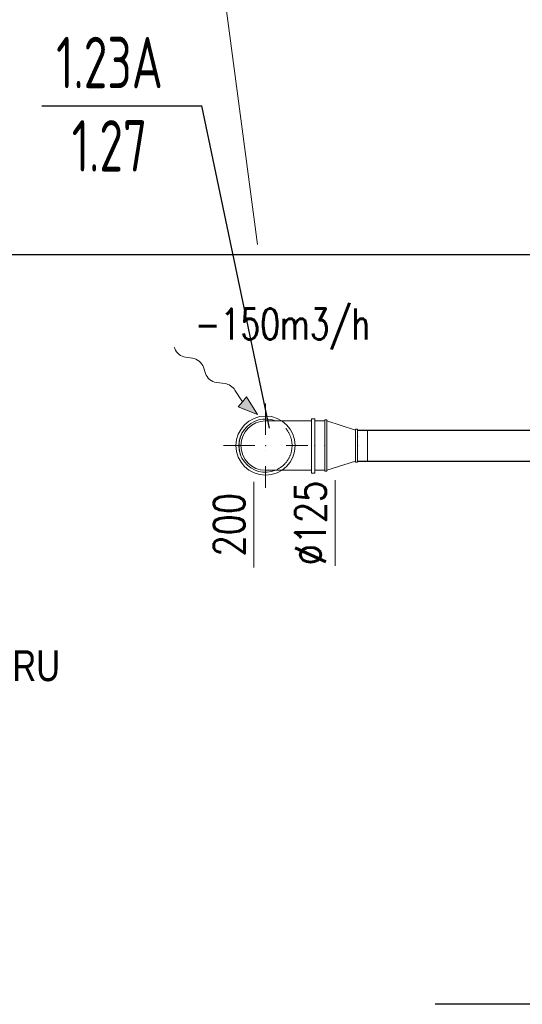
# Model space of a CAD drawing. Header units: millimetres. Extents: x -367720 to -162733, y 309172 to 337444.
# Tile 3 of 256: x -364589 to -362552, y 314303 to 318294. Entities that reach past the tile are written whole.
import ezdxf
from ezdxf.enums import TextEntityAlignment as Align

# ---------------------------------------------------------------- set-up
doc = ezdxf.new("R2010")
doc.units = ezdxf.units.MM
doc.header["$LTSCALE"] = 10
doc.header["$MEASUREMENT"] = 0
for name, pattern in [('ACAD_ISO03W100', [30, 12, -18]), ('DASHDOT', [25.4, 12.7, -6.35, 0, -6.35]), ('HIDDEN', [0.375, 0.25, -0.125])]:
    doc.linetypes.add(name, pattern=pattern)
doc.layers.get('0').update_dxf_attribs({"color": 255, "lineweight": 13})
for name, color, linetype in [('dveřní mřížky', 1, 'Continuous'), ('VZT_odvod', 6, 'Continuous'), ('VZT_pozice', 1, 'Continuous'), ('ÚT_CHL-ovladač', 4, 'Continuous')]:
    doc.layers.add(name, color=color, linetype=linetype)
for name, color, linetype, lineweight in [('VZ1', 6, 'Continuous', 18), ('vzt-množství vzduchu', 30, 'Continuous', 20), ('vzt-odvod', 6, 'Continuous', 40), ('vzt-osy', 50, 'DASHDOT', 9), ('vzt-popis', 81, 'Continuous', 20), ('vzt-přívod', 2, 'Continuous', 40), ('vzt-spiro', 50, 'Continuous', 5), ('vzt-tenká', 2, 'Continuous', 20), ('vzt-čárkkovaná', 50, 'ACAD_ISO03W100', 9)]:
    doc.layers.add(name, color=color, linetype=linetype, lineweight=lineweight)
doc.styles.add('ISO8', font='ISO8.shx')
doc.styles.add('PITSIMP8', font='pitsimp8')
doc.styles.add('ROMANS', font='ROMANS.shx', dxfattribs={"height": 80})
doc.styles.add('Romans c', font='romans.shx')

# ---------------------------------------------------------------- blocks, each defined once
blk = doc.blocks.new('A$C44164CF6')
at = {"layer": 'vzt-popis'}
blk.add_line((-9159.2, 839.7), (-8842.1, -1537.5), dxfattribs=at)
at = {"layer": 'VZT_pozice', "color": 2}
blk.add_line((-6470.2, -4617.2), (-8123, -4617.2), dxfattribs=at)
at = {"layer": 'ÚT_CHL-ovladač'}
blk.add_line((-10956.1, -1578.2), (-6183.3, -1578.2), dxfattribs=at)
at = {"layer": 'VZ1', "extrusion": (0, -1, -1.22461e-16), "style": 'ROMANS', "width": 0.8, "flags": 1}
for tag, p in [('MATERIAL', (-2269.1, 3112.5, -14812.2)), ('PRIRUBA', (-2269.1, 3112.5, -14812.2)), ('PRUTOK', (-2269.1, 3112.5, -14812.2)), ('PLOCHA', (-2269.1, 3112.5, -14812.2)), ('OBVOD', (-2269.1, 3112.5, -14812.2)), ('NAZEV', (-2269.1, 3112.5, -14812.2)), ('USEK', (-2269.1, 3112.5, -14812.2)), ('KOTA', (-2269.1, 3112.5, -14812.2)), ('TVAR', (-2269.1, 3112.5, -14812.2)), ('NB2', (-2269.1, 3112.5, -14812.2)), ('NB1', (-2269.1, 3112.5, -14812.2)), ('POS', (-2269.1, 3112.5, -14812.2)), ('DB', (-2269.1, 3112.5, -14812.2)), ('DA', (-2269.1, 3112.5, -14812.2)), ('B2', (-2269.1, 3112.5, -14812.2)), ('A2', (-2269.1, 3112.5, -14812.2)), ('B1', (-2269.1, 3112.5, -14812.2)), ('A1', (-2269.1, 3112.5, -14812.2)), ('LT', (-2269.1, 3112.5, -14812.2)), ('MATERIAL', (99885.3, 3112.5, -14812.2)), ('PRIRUBA', (99885.3, 3112.5, -14812.2)), ('PRUTOK', (99885.3, 3112.5, -14812.2)), ('PLOCHA', (99885.3, 3112.5, -14812.2)), ('OBVOD', (99885.3, 3112.5, -14812.2)), ('NAZEV', (99885.3, 3112.5, -14812.2)), ('USEK', (99885.3, 3112.5, -14812.2)), ('KOTA', (99885.3, 3112.5, -14812.2)), ('TVAR', (99885.3, 3112.5, -14812.2)), ('NB2', (99885.3, 3112.5, -14812.2)), ('NB1', (99885.3, 3112.5, -14812.2)), ('POS', (99885.3, 3112.5, -14812.2)), ('DB', (99885.3, 3112.5, -14812.2)), ('DA', (99885.3, 3112.5, -14812.2)), ('B2', (99885.3, 3112.5, -14812.2)), ('B1', (99885.3, 3112.5, -14812.2)), ('LT', (99885.3, 3112.5, -14812.2)), ('A2', (99885.3, 3112.5, -14812.2)), ('A1', (99885.3, 3112.5, -14812.2))]:
    blk.add_attdef(tag, p, '', height=1, rotation=180, dxfattribs=at)
at = {"layer": 'VZ1', "extrusion": (1.22461e-16, 1, 4.44089e-16), "style": 'ROMANS', "width": 0.8, "flags": 1}
for tag, p in [('MATERIAL', (2269.1, 2852.5, 14812.2)), ('PRIRUBA', (2269.1, 2852.5, 14812.2)), ('IZOLACE', (2269.1, 2852.5, 14812.2)), ('PRUTOK', (2269.1, 2852.5, 14812.2)), ('PLOCHA', (2269.1, 2852.5, 14812.2)), ('NASTCE', (2269.1, 2852.5, 14812.2)), ('OBVOD', (2269.1, 2852.5, 14812.2)), ('NAZEV', (2269.1, 2852.5, 14812.2)), ('USEK', (2269.1, 2852.5, 14812.2)), ('KOTA', (2269.1, 2852.5, 14812.2)), ('TVAR', (2269.1, 2852.5, 14812.2)), ('NB2', (2269.1, 2852.5, 14812.2)), ('NB1', (2269.1, 2852.5, 14812.2)), ('POS', (2269.1, 2852.5, 14812.2)), ('VS', (2269.1, 2852.5, 14812.2)), ('B1', (2269.1, 2852.5, 14812.2)), ('A1', (2269.1, 2852.5, 14812.2)), ('LT', (2269.1, 2852.5, 14812.2)), ('MATERIAL', (-99885.3, 2852.5, 14812.2)), ('PRIRUBA', (-99885.3, 2852.5, 14812.2)), ('IZOLACE', (-99885.3, 2852.5, 14812.2)), ('PRUTOK', (-99885.3, 2852.5, 14812.2)), ('PLOCHA', (-99885.3, 2852.5, 14812.2)), ('NASTCE', (-99885.3, 2852.5, 14812.2)), ('OBVOD', (-99885.3, 2852.5, 14812.2)), ('NAZEV', (-99885.3, 2852.5, 14812.2)), ('USEK', (-99885.3, 2852.5, 14812.2)), ('KOTA', (-99885.3, 2852.5, 14812.2)), ('TVAR', (-99885.3, 2852.5, 14812.2)), ('NB2', (-99885.3, 2852.5, 14812.2)), ('NB1', (-99885.3, 2852.5, 14812.2)), ('POS', (-99885.3, 2852.5, 14812.2)), ('B1', (-99885.3, 2852.5, 14812.2)), ('VS', (-99885.3, 2852.5, 14812.2)), ('LT', (-99885.3, 2852.5, 14812.2)), ('A1', (-99885.3, 2852.5, 14812.2))]:
    blk.add_attdef(tag, p, '', height=1, dxfattribs=at)
at = {"layer": 'vzt-množství vzduchu', "linetype": 'Continuous', "style": 'PITSIMP8', "width": 0.8}
blk.add_text('KONTAKTU SOUČ. VÝPLNĚ OTVORU', height=125, dxfattribs=at).set_placement((-10824.3, -3307.2), align=Align.CENTER)
blk = doc.blocks.new('2DLUK051')
at = {"color": 0, "linetype": 'ByBlock'}
for p, q in [((0.0368, 0.572), (0.0234, 0.5864)), ((-0.029, 0.372), (0.033, 0.4318)), ((0.029, 0.172), (-0.029, 0.228)), ((-0.05, -0.0482), (0.029, 0.028)), ((0, -0.3), (-0.0694, -0.1663)), ((-0.1038, -0.3), (0, -0.5)), ((-0.1038, -0.3), (0, -0.3)), ((0, -0.5), (0.1038, -0.3)), ((0.1038, -0.3), (0, -0.3))]:
    blk.add_line(p, q, dxfattribs=at)
for centre, start, end in [((-0.0364, 0.5038), 313.91931, 42.95909), ((0.0403, 0.3), 133.91931, 226.08069), ((-0.0403, 0.1), 313.91931, 46.08069), ((0.0193, -0.1202), 133.91931, 207.43954)]:
    blk.add_arc(centre, 0.1, start, end, dxfattribs=at)
blk.add_solid([(-0.1038, -0.3), (0.1038, -0.3), (0, -0.5)], dxfattribs=at)
at = {"linetype": 'ByBlock', "style": 'PITSIMP8', "flags": 9}
for tag, p in [('RAUM/GRUPPE', (-0.1081, 0.1556)), ('BEZEICHNUNG', (-0.1081, 0.1756)), ('POS.NR.G-LV', (-0.1081, 0.1356)), ('FABRIKAT', (-0.1081, 0.1156)), ('TYP', (-0.1081, 0.0956)), ('VOLUMENSTROM', (-0.1081, 0.0356)), ('DRUCK/-STUFE', (-0.1081, 0.0156)), ('ANSCHLUSS', (-0.1081, -0.0044)), ('KENNUNG', (-0.1081, 0.0756)), ('LEISTUNG', (-0.1081, 0.0556)), ('TEMPERATUR', (-0.1081, -0.0644)), ('SCHUTZART', (-0.1081, -0.1044)), ('DREHZAHL', (-0.1081, -0.0844)), ('GROESSE', (-0.1081, -0.0244)), ('DN', (-0.1081, -0.0444)), ('SPANNUNG/FREQUENZ', (-0.1081, -0.1244)), ('GEWICHT', (-0.1081, -0.1444)), ('FREI', (-0.1081, -0.1644)), ('FREI', (-0.1081, -0.1844)), ('FREI', (-0.1081, -0.2044))]:
    blk.add_attdef(tag, text='', height=0.01, dxfattribs=at).set_placement(p, align=Align.MIDDLE)
blk = doc.blocks.new('LU-H')
at = {"linetype": 'ByBlock', "style": 'ISO8'}
blk.add_attdef('LU-WERT', text='', height=1, dxfattribs=at).set_placement((0.006, -0.008), align=Align.CENTER)
blk = doc.blocks.new('A$C25DC0068')
at = {"layer": 'vzt-spiro'}
for p, q in [((0, 100), (185.6, 100)), ((185.8, 109.2), (185.8, -111.4)), ((185.8, 109.2), (199.7, 109.2)), ((199.7, 109.2), (199.7, -111.4)), ((0, -100), (185.8, -100)), ((185.8, -111.4), (199.7, -111.4))]:
    blk.add_line(p, q, dxfattribs=at)
for radius, start, end in [(108, 67.8084, 292.1916), (100, 90, 270)]:
    blk.add_arc((0, 0), radius, start, end, dxfattribs=at)
blk.add_point((199.7, 0), dxfattribs=at)
at = {"layer": 'vzt-čárkkovaná'}
for p, q in [((240, 100), (199.7, 100)), ((240, 100), (240, -100)), ((240, -100), (199.7, -100))]:
    blk.add_line(p, q, dxfattribs=at)
blk = doc.blocks.new('A$C05E320C1')
at = {"layer": 'vzt-spiro'}
for p, q in [((0, 104), (0, -104)), ((0, 104), (8, 104)), ((8, 104), (8, -104)), ((8, 100), (125, 62.5)), ((125, 66.5), (125, -66.5)), ((133, 66.5), (125, 66.5)), ((133, 66.5), (133, -66.5)), ((8, -100), (125, -62.5)), ((133, -66.5), (125, -66.5)), ((0, -104), (8, -104))]:
    blk.add_line(p, q, dxfattribs=at)
for p in [(0, 0), (133, 37.5), (133, 0)]:
    blk.add_point(p, dxfattribs=at)
at = {"layer": 'vzt-čárkkovaná'}
for p, q in [((-40, -100), (-40, 100)), ((-40, 100), (0, 100)), ((173, 62.5), (133, 62.5)), ((173, 0), (173, 62.5)), ((173, 37.5), (173, -62.5)), ((173, -62.5), (133, -62.5)), ((-40, -100), (0, -100))]:
    blk.add_line(p, q, dxfattribs=at)
blk = doc.blocks.new('A$C09E26E3F')
at = {"layer": 'vzt-osy'}
for p, q in [((0, 171), (0, -171)), ((-171, 0), (171, 0))]:
    blk.add_line(p, q, dxfattribs=at)
blk.add_point((0, 0), dxfattribs=at)
blk.add_point((0, 0), dxfattribs=at)
at = {"layer": 'vzt-tenká', "ltscale": 100}
blk.add_circle((0, 0), 120, dxfattribs=at)
at = {"layer": 'vzt-čárkkovaná'}
blk.add_circle((0, 0), 107.5, dxfattribs=at)
blk = doc.blocks.new('A$C44067DDB')
at = {"layer": 'vzt-odvod', "lineweight": 30}
for p, q in [((2063.1013, 4009.7228, 3000), (4494.6938, 4009.7228, 3000)), ((2063.1013, 3884.7296, 2999.1009), (4494.6938, 3884.7256, 2999.6324))]:
    blk.add_line(p, q, dxfattribs=at)
at = {"layer": 'vzt-popis'}
for p, q in [((1642.5115, 3800.3859, 50000), (1642.5115, 3452.7668, 50000)), ((1972.5115, 3459.4403, 50000), (1972.5115, 3807.0593, 50000))]:
    blk.add_line(p, q, dxfattribs=at)
at = {"layer": 'VZT_pozice', "color": 2}
blk.add_line((782.7675, 5324.2298), (1431.622, 5324.2298), dxfattribs=at)
at = {"layer": 'VZT_pozice', "color": 7}
blk.add_line((1706.0583, 4018.1733), (1431.622, 5324.2298), dxfattribs=at)
at = {"layer": 'vzt-přívod', "lineweight": 30}
for name, p in [('A$C09E26E3F', (1690.1013, 3947.2228, 3000)), ('A$C25DC0068', (1690.1013, 3947.2228, 3000)), ('A$C05E320C1', (1930.1013, 3947.2228, 3000))]:
    blk.add_blockref(name, p, dxfattribs=at)
at = {"layer": 'vzt-tenká', "xscale": -250.0000000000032, "yscale": 399.9999999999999, "zscale": 250.0000000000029, "rotation": 50.2636348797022}
blk.add_blockref('2DLUK051', (1503.8743, 4201.2216), dxfattribs=at)
at = {"layer": 'VZT_odvod', "linetype": 'HIDDEN', "ltscale": 200}
ref = blk.add_blockref('LU-H', (1196.392, 5398.0269, 0), dxfattribs=dict(at, xscale=-250, yscale=250, zscale=250))
ref.add_attrib('LU-WERT', '1.23A', dxfattribs={"layer": '0', "linetype": 'ByBlock', "height": 208.33333, "style": 'ISO8', "width": 0.75}).set_placement((1057.5848, 5395.9753, 0), align=Align.CENTER)
ref = blk.add_blockref('LU-H', (1196.392, 5060.2338, 0), dxfattribs=dict(at, xscale=-250, yscale=250, zscale=250))
ref.add_attrib('LU-WERT', '1.27', dxfattribs={"layer": '0', "linetype": 'ByBlock', "height": 208.33333, "style": 'ISO8', "width": 0.75}).set_placement((1057.5848, 5058.1822, 0), align=Align.CENTER)
at = {"layer": 'dveřní mřížky', "color": 4, "style": 'Romans c', "width": 0.75}
blk.add_text('-150m3/h', height=125, dxfattribs=at).set_placement((1758.8709, 4377.8493), align=Align.CENTER)
at = {"layer": 'VZ1', "extrusion": (1.04009e-13, 1, -4.87544e-15), "style": 'ROMANS', "width": 0.8, "flags": 1}
for tag in ['KOTA', 'USEK', 'TVAR', 'POS', 'NB2', 'NB1', 'VS', 'LT', 'D']:
    blk.add_attdef(tag, (-111318.983, 5039.0799, 11669.1415), '', height=1, dxfattribs=at)
at = {"layer": 'VZ1', "extrusion": (1, -3.06152e-16, 0), "style": 'ROMANS', "width": 0.8, "flags": 1}
for tag in ['NB2', 'NB1', 'PRUTOK', 'USEK', 'KOTA', 'NAZEV', 'PRIRUBA2', 'POS', 'MATERIAL', 'PRUMER', 'PLOCHA', 'LT', 'UHEL', 'R', 'D', 'TVAR']:
    blk.add_attdef(tag, (11669.1415, 5039.0799, 111318.983), '', height=1, rotation=90, dxfattribs=at)
at = {"layer": 'VZ1', "extrusion": (-2.71917e-32, 1, -4.44089e-16), "style": 'ROMANS', "width": 0.8, "flags": 1}
for tag, p in [('MATERIAL', (-177204.9859, 2943.2966, 11491.6104)), ('PRIRUBA', (-177204.9859, 2943.2966, 11491.6104)), ('PRUTOK', (-177204.9859, 2943.2966, 11491.6104)), ('PLOCHA', (-177204.9859, 2943.2966, 11491.6104)), ('OBVOD', (-177204.9859, 2943.2966, 11491.6104)), ('NAZEV', (-177204.9859, 2943.2966, 11491.6104)), ('KOTA', (-177204.9859, 2943.2966, 11491.6104)), ('USEK', (-177204.9859, 2943.2966, 11491.6104)), ('TVAR', (-177204.9859, 2943.2966, 11491.6104)), ('NBN', (-177204.9859, 2943.2966, 11491.6104)), ('POS', (-177204.9859, 2943.2966, 11491.6104)), ('NB3', (-177204.9859, 2943.2966, 11491.6104)), ('VS', (-177204.9859, 2943.2966, 11491.6104)), ('LT', (-177204.9859, 2943.2966, 11491.6104)), ('B', (-177204.9859, 2943.2966, 11491.6104)), ('R', (-177204.9859, 2943.2966, 11491.6104)), ('A', (-177204.9859, 2943.2966, 11491.6104)), ('MATERIAL', (-11332.888, 6131.7212, 9501.275)), ('MATERIAL', (-11332.9671, 2943.2966, 9501.275)), ('PRIRUBA', (-11332.888, 6131.7212, 9501.275)), ('PRIRUBA', (-11332.9671, 2943.2966, 9501.275)), ('PRUTOK', (-11332.888, 6131.7212, 9501.275)), ('PRUTOK', (-11332.9671, 2943.2966, 9501.275)), ('PLOCHA', (-11332.888, 6131.7212, 9501.275)), ('PLOCHA', (-11332.9671, 2943.2966, 9501.275)), ('OBVOD', (-11332.888, 6131.7212, 9501.275)), ('OBVOD', (-11332.9671, 2943.2966, 9501.275)), ('NAZEV', (-11332.888, 6131.7212, 9501.275)), ('NAZEV', (-11332.9671, 2943.2966, 9501.275)), ('KOTA', (-11332.888, 6131.7212, 9501.275)), ('USEK', (-11332.888, 6131.7212, 9501.275)), ('KOTA', (-11332.9671, 2943.2966, 9501.275)), ('USEK', (-11332.9671, 2943.2966, 9501.275)), ('TVAR', (-11332.888, 6131.7212, 9501.275)), ('TVAR', (-11332.9671, 2943.2966, 9501.275)), ('NBN', (-11332.888, 6131.7212, 9501.275)), ('NBN', (-11332.9671, 2943.2966, 9501.275)), ('POS', (-11332.888, 6131.7212, 9501.275)), ('NB3', (-11332.888, 6131.7212, 9501.275)), ('POS', (-11332.9671, 2943.2966, 9501.275)), ('NB3', (-11332.9671, 2943.2966, 9501.275)), ('VS', (-11332.888, 6131.7212, 9501.275)), ('LT', (-11332.888, 6131.7212, 9501.275)), ('VS', (-11332.9671, 2943.2966, 9501.275)), ('LT', (-11332.9671, 2943.2966, 9501.275)), ('B', (-11332.888, 6131.7212, 9501.275)), ('R', (-11332.888, 6131.7212, 9501.275)), ('A', (-11332.888, 6131.7212, 9501.275)), ('B', (-11332.9671, 2943.2966, 9501.275)), ('R', (-11332.9671, 2943.2966, 9501.275)), ('A', (-11332.9671, 2943.2966, 9501.275)), ('MATERIAL', (-109446.9123, 2943.2966, 9501.275)), ('PRIRUBA', (-109446.9123, 2943.2966, 9501.275)), ('PRUTOK', (-109446.9123, 2943.2966, 9501.275)), ('PLOCHA', (-109446.9123, 2943.2966, 9501.275)), ('OBVOD', (-109446.9123, 2943.2966, 9501.275)), ('NAZEV', (-109446.9123, 2943.2966, 9501.275)), ('KOTA', (-109446.9123, 2943.2966, 9501.275)), ('USEK', (-109446.9123, 2943.2966, 9501.275)), ('TVAR', (-109446.9123, 2943.2966, 9501.275)), ('NBN', (-109446.9123, 2943.2966, 9501.275)), ('POS', (-109446.9123, 2943.2966, 9501.275)), ('NB3', (-109446.9123, 2943.2966, 9501.275)), ('VS', (-109446.9123, 2943.2966, 9501.275)), ('LT', (-109446.9123, 2943.2966, 9501.275)), ('B', (-109446.9123, 2943.2966, 9501.275)), ('R', (-109446.9123, 2943.2966, 9501.275)), ('A', (-109446.9123, 2943.2966, 9501.275))]:
    blk.add_attdef(tag, p, '', height=1, dxfattribs=at)
at = {"layer": 'VZ1', "extrusion": (-1, 0, 0), "style": 'ROMANS', "width": 0.8, "flags": 1}
for tag, p in [('NB3', (-11312.8354, 2943.2966, -178642.0188)), ('PRUTOK', (-11312.8354, 2943.2966, -178642.0188)), ('USEK', (-11312.8354, 2943.2966, -178642.0188)), ('VS', (-11312.8354, 2943.2966, -178642.0188)), ('NAZEV', (-11312.8354, 2943.2966, -178642.0188)), ('KOTA', (-11312.8354, 2943.2966, -178642.0188)), ('POS', (-11312.8354, 2943.2966, -178642.0188)), ('MATERIAL', (-11312.8354, 2943.2966, -178642.0188)), ('PRIRUBA', (-11312.8354, 2943.2966, -178642.0188)), ('PLOCHA', (-11312.8354, 2943.2966, -178642.0188)), ('OBVOD', (-11312.8354, 2943.2966, -178642.0188)), ('R', (-11312.8354, 2943.2966, -178642.0188)), ('LT', (-11312.8354, 2943.2966, -178642.0188)), ('B', (-11312.8354, 2943.2966, -178642.0188)), ('A', (-11312.8354, 2943.2966, -178642.0188)), ('TVAR', (-11312.8354, 2943.2966, -178642.0188)), ('NB3', (-9322.5, 6131.7212, -12769.9209)), ('PRUTOK', (-9322.5, 6131.7212, -12769.9209)), ('USEK', (-9322.5, 6131.7212, -12769.9209)), ('VS', (-9322.5, 6131.7212, -12769.9209)), ('NAZEV', (-9322.5, 6131.7212, -12769.9209)), ('KOTA', (-9322.5, 6131.7212, -12769.9209)), ('POS', (-9322.5, 6131.7212, -12769.9209)), ('MATERIAL', (-9322.5, 6131.7212, -12769.9209)), ('PRIRUBA', (-9322.5, 6131.7212, -12769.9209)), ('PLOCHA', (-9322.5, 6131.7212, -12769.9209)), ('OBVOD', (-9322.5, 6131.7212, -12769.9209)), ('R', (-9322.5, 6131.7212, -12769.9209)), ('LT', (-9322.5, 6131.7212, -12769.9209)), ('B', (-9322.5, 6131.7212, -12769.9209)), ('A', (-9322.5, 6131.7212, -12769.9209)), ('TVAR', (-9322.5, 6131.7212, -12769.9209)), ('NB3', (-9322.5, 2943.2966, -12770)), ('PRUTOK', (-9322.5, 2943.2966, -12770)), ('USEK', (-9322.5, 2943.2966, -12770)), ('VS', (-9322.5, 2943.2966, -12770)), ('NAZEV', (-9322.5, 2943.2966, -12770)), ('KOTA', (-9322.5, 2943.2966, -12770)), ('POS', (-9322.5, 2943.2966, -12770)), ('MATERIAL', (-9322.5, 2943.2966, -12770)), ('PRIRUBA', (-9322.5, 2943.2966, -12770)), ('PLOCHA', (-9322.5, 2943.2966, -12770)), ('OBVOD', (-9322.5, 2943.2966, -12770)), ('R', (-9322.5, 2943.2966, -12770)), ('LT', (-9322.5, 2943.2966, -12770)), ('B', (-9322.5, 2943.2966, -12770)), ('A', (-9322.5, 2943.2966, -12770)), ('TVAR', (-9322.5, 2943.2966, -12770)), ('NB3', (-9322.5, 2943.2966, -110883.9452)), ('PRUTOK', (-9322.5, 2943.2966, -110883.9452)), ('USEK', (-9322.5, 2943.2966, -110883.9452)), ('VS', (-9322.5, 2943.2966, -110883.9452)), ('NAZEV', (-9322.5, 2943.2966, -110883.9452)), ('KOTA', (-9322.5, 2943.2966, -110883.9452)), ('POS', (-9322.5, 2943.2966, -110883.9452)), ('MATERIAL', (-9322.5, 2943.2966, -110883.9452)), ('PRIRUBA', (-9322.5, 2943.2966, -110883.9452)), ('PLOCHA', (-9322.5, 2943.2966, -110883.9452)), ('OBVOD', (-9322.5, 2943.2966, -110883.9452)), ('R', (-9322.5, 2943.2966, -110883.9452)), ('LT', (-9322.5, 2943.2966, -110883.9452)), ('B', (-9322.5, 2943.2966, -110883.9452)), ('A', (-9322.5, 2943.2966, -110883.9452)), ('TVAR', (-9322.5, 2943.2966, -110883.9452))]:
    blk.add_attdef(tag, p, '', height=1, rotation=270, dxfattribs=at)
at = {"layer": 'VZ1', "extrusion": (1, -2.32324e-14, 0), "style": 'ROMANS', "width": 0.8, "flags": 1}
for tag in ['NB2', 'NB1', 'PRUTOK', 'USEK', 'KOTA', 'NAZEV', 'PRIRUBA2', 'POS', 'MATERIAL', 'PRUMER', 'PLOCHA', 'LT', 'UHEL', 'R', 'D', 'TVAR']:
    blk.add_attdef(tag, (11224.1742, 2147.9426, 13745.0379), '', height=1, rotation=270, dxfattribs=at)
at = {"layer": 'VZ1', "extrusion": (-1.83691e-16, -1, 0), "style": 'ROMANS', "width": 0.8, "flags": 1}
for tag in ['POZNAMKA', 'NB2', 'NB1', 'DATA-HODNOTA', 'DATA-KLIC', 'PRUTOK', 'USEK', 'DRUHTLUM', 'ZETA', 'PR', 'TYP', 'NAZEV', 'POS', 'VETA']:
    blk.add_attdef(tag, (111863.9472, 3000, -10940.785), '', height=1, dxfattribs=at)
at = {"layer": 'VZ1', "extrusion": (0, 1, -1.26974e-15), "style": 'ROMANS', "width": 0.8, "flags": 1}
for tag in ['PRIRUBA2', 'MATERIAL', 'PRUMER', 'IZOLACE', 'PRUTOK', 'PLOCHA', 'NASTCE', 'NAZEV', 'KOTA', 'USEK', 'TVAR', 'POS', 'NB2', 'NB1', 'VS', 'LT', 'D']:
    blk.add_attdef(tag, (-111858.983, 2389.3275, 10075), '', height=1, dxfattribs=at)
at = {"layer": 'VZ1', "style": 'ROMANS', "width": 0.8, "flags": 1}
for tag in ['VS', 'OBVOD', 'USEK', 'IZOLACE', 'NASTCE', 'PRUTOK', 'KOTA', 'POS', 'PRIRUBA', 'PLOCHA', 'A1', 'TVAR', 'NB2', 'NB1', 'NAZEV', 'MATERIAL', 'LT', 'B1']:
    blk.add_attdef(tag, (12740, 9530), '', height=1, rotation=270, dxfattribs=at)
at = {"layer": 'VZ1', "extrusion": (0, -1, 0), "style": 'ROMANS', "width": 0.8, "flags": 1}
for tag, p in [('NBN', (179201.405, 2639.0523, -9490.3354)), ('NB3', (179201.405, 2639.0523, -9490.3354)), ('PRUTOK', (179201.405, 2639.0523, -9490.3354)), ('USEK', (179201.405, 2639.0523, -9490.3354)), ('VS', (179201.405, 2639.0523, -9490.3354)), ('NAZEV', (179201.405, 2639.0523, -9490.3354)), ('KOTA', (179201.405, 2639.0523, -9490.3354)), ('POS', (179201.405, 2639.0523, -9490.3354)), ('MATERIAL', (179201.405, 2639.0523, -9490.3354)), ('PRIRUBA', (179201.405, 2639.0523, -9490.3354)), ('PLOCHA', (179201.405, 2639.0523, -9490.3354)), ('OBVOD', (179201.405, 2639.0523, -9490.3354)), ('R', (179201.405, 2639.0523, -9490.3354)), ('LT', (179201.405, 2639.0523, -9490.3354)), ('B', (179201.405, 2639.0523, -9490.3354)), ('A', (179201.405, 2639.0523, -9490.3354)), ('TVAR', (179201.405, 2639.0523, -9490.3354)), ('NBN', (13329.3863, 2639.0523, -7500)), ('NB3', (13329.3863, 2639.0523, -7500)), ('PRUTOK', (13329.3863, 2639.0523, -7500)), ('USEK', (13329.3863, 2639.0523, -7500)), ('VS', (13329.3863, 2639.0523, -7500)), ('NAZEV', (13329.3863, 2639.0523, -7500)), ('KOTA', (13329.3863, 2639.0523, -7500)), ('POS', (13329.3863, 2639.0523, -7500)), ('MATERIAL', (13329.3863, 2639.0523, -7500)), ('PRIRUBA', (13329.3863, 2639.0523, -7500)), ('PLOCHA', (13329.3863, 2639.0523, -7500)), ('OBVOD', (13329.3863, 2639.0523, -7500)), ('R', (13329.3863, 2639.0523, -7500)), ('LT', (13329.3863, 2639.0523, -7500)), ('B', (13329.3863, 2639.0523, -7500)), ('A', (13329.3863, 2639.0523, -7500)), ('TVAR', (13329.3863, 2639.0523, -7500)), ('TVAR', (111443.3315, 2639.0523, -7500)), ('A', (111443.3315, 2639.0523, -7500)), ('B', (111443.3315, 2639.0523, -7500)), ('LT', (111443.3315, 2639.0523, -7500)), ('R', (111443.3315, 2639.0523, -7500)), ('OBVOD', (111443.3315, 2639.0523, -7500)), ('PLOCHA', (111443.3315, 2639.0523, -7500)), ('PRIRUBA', (111443.3315, 2639.0523, -7500)), ('MATERIAL', (111443.3315, 2639.0523, -7500)), ('POS', (111443.3315, 2639.0523, -7500)), ('KOTA', (111443.3315, 2639.0523, -7500)), ('NAZEV', (111443.3315, 2639.0523, -7500)), ('VS', (111443.3315, 2639.0523, -7500)), ('USEK', (111443.3315, 2639.0523, -7500)), ('PRUTOK', (111443.3315, 2639.0523, -7500)), ('NB3', (111443.3315, 2639.0523, -7500)), ('NBN', (111443.3315, 2639.0523, -7500)), ('NBN', (111443.3315, 2639.0523, -7500)), ('NB3', (111443.3315, 2639.0523, -7500)), ('PRUTOK', (111443.3315, 2639.0523, -7500)), ('USEK', (111443.3315, 2639.0523, -7500)), ('VS', (111443.3315, 2639.0523, -7500)), ('NAZEV', (111443.3315, 2639.0523, -7500)), ('KOTA', (111443.3315, 2639.0523, -7500)), ('POS', (111443.3315, 2639.0523, -7500)), ('MATERIAL', (111443.3315, 2639.0523, -7500)), ('PRIRUBA', (111443.3315, 2639.0523, -7500)), ('PLOCHA', (111443.3315, 2639.0523, -7500)), ('OBVOD', (111443.3315, 2639.0523, -7500)), ('R', (111443.3315, 2639.0523, -7500)), ('LT', (111443.3315, 2639.0523, -7500)), ('B', (111443.3315, 2639.0523, -7500)), ('A', (111443.3315, 2639.0523, -7500)), ('TVAR', (111443.3315, 2639.0523, -7500))]:
    blk.add_attdef(tag, p, '', height=1, rotation=90, dxfattribs=at)
at = {"layer": 'VZ1', "extrusion": (2.83287e-14, -1, 0), "style": 'ROMANS', "width": 0.8, "flags": 1}
for tag, p in [('IZOLACE', (4619.6938, 3000, -5099.5832)), ('NASTCE', (4619.6938, 3000, -5099.5832)), ('NB2', (4619.6938, 3000, -5099.5832)), ('NB1', (4619.6938, 3000, -5099.5832)), ('VS', (4619.6938, 3000, -5099.5832)), ('PRUTOK', (4619.6938, 3000, -5099.5832)), ('USEK', (4619.6938, 3000, -5099.5832)), ('KOTA', (4619.6938, 3000, -5099.5832)), ('NAZEV', (4619.6938, 3000, -5099.5832)), ('PRIRUBA2', (4619.6938, 3000, -5099.5832)), ('POS', (4619.6938, 3000, -5099.5832)), ('MATERIAL', (4619.6938, 3000, -5099.5832)), ('PRUMER', (4619.6938, 3000, -5099.5832)), ('PLOCHA', (4619.6938, 3000, -5099.5832)), ('LT', (4619.6938, 3000, -5099.5832)), ('D', (4619.6938, 3000, -5099.5832)), ('TVAR', (4619.6938, 3000, -5099.5832)), ('IZOLACE', (102733.639, 3000, -4512.6709)), ('NASTCE', (102733.639, 3000, -4512.6709)), ('NB2', (102733.639, 3000, -4512.6709)), ('NB1', (102733.639, 3000, -4512.6709)), ('VS', (102733.639, 3000, -4512.6709)), ('PRUTOK', (102733.639, 3000, -4512.6709)), ('USEK', (102733.639, 3000, -4512.6709)), ('KOTA', (102733.639, 3000, -4512.6709)), ('NAZEV', (102733.639, 3000, -4512.6709)), ('PRIRUBA2', (102733.639, 3000, -4512.6709)), ('POS', (102733.639, 3000, -4512.6709)), ('MATERIAL', (102733.639, 3000, -4512.6709)), ('PRUMER', (102733.639, 3000, -4512.6709)), ('PLOCHA', (102733.639, 3000, -4512.6709)), ('LT', (102733.639, 3000, -4512.6709)), ('D', (102733.639, 3000, -4512.6709)), ('TVAR', (102733.639, 3000, -4512.6709))]:
    blk.add_attdef(tag, p, '', height=1, dxfattribs=at)
at = {"layer": 'vzt-popis', "style": 'ROMANS', "width": 0.8}
for s, p in [('%%c125', (1872.5115, 3633.2498, 50000)), ('200', (1542.5115, 3626.5764, 50000))]:
    blk.add_text(s, height=125, rotation=90, dxfattribs=at).set_placement(p, align=Align.MIDDLE_CENTER)
at = {"layer": 'vzt-přívod', "lineweight": 30, "extrusion": (-1, 0, 0), "style": 'ROMANS', "width": 0.8, "flags": 1}
for p in [(-11312.8354, 2943.2966, -178642.0188), (-9322.5, 6131.7212, -12769.9209), (-9322.5, 2943.2966, -12770), (-9322.5, 2943.2966, -110883.9452)]:
    blk.add_attdef('NBN', p, '', height=1, rotation=270, dxfattribs=at)
at = {"layer": 'vzt-přívod', "lineweight": 30, "extrusion": (0.707107, 0.707107, 0), "style": 'ROMANS', "width": 0.8, "flags": 1}
for tag, p in [('PRIRUBA2', (-1079.1254, 2936.5022, 15975.6328)), ('MATERIAL', (-1079.1254, 2936.5022, 15975.6328)), ('PRUMER', (-1079.1254, 2936.5022, 15975.6328)), ('IZOLACE', (-1079.1254, 2936.5022, 15975.6328)), ('PRUTOK', (-1079.1254, 2936.5022, 15975.6328)), ('PLOCHA', (-1079.1254, 2936.5022, 15975.6328)), ('NASTCE', (-1079.1254, 2936.5022, 15975.6328)), ('PRIRUBA2', (-70456.1614, 2936.5022, 85352.6688)), ('MATERIAL', (-70456.1614, 2936.5022, 85352.6688)), ('PRUMER', (-70456.1614, 2936.5022, 85352.6688)), ('IZOLACE', (-70456.1614, 2936.5022, 85352.6688)), ('PRUTOK', (-70456.1614, 2936.5022, 85352.6688)), ('PLOCHA', (-70456.1614, 2936.5022, 85352.6688)), ('NASTCE', (-70456.1614, 2936.5022, 85352.6688)), ('NAZEV', (-1079.1254, 2936.5022, 15975.6328)), ('KOTA', (-1079.1254, 2936.5022, 15975.6328)), ('USEK', (-1079.1254, 2936.5022, 15975.6328)), ('TVAR', (-1079.1254, 2936.5022, 15975.6328)), ('POS', (-1079.1254, 2936.5022, 15975.6328)), ('NB2', (-1079.1254, 2936.5022, 15975.6328)), ('NB1', (-1079.1254, 2936.5022, 15975.6328)), ('VS', (-1079.1254, 2936.5022, 15975.6328)), ('LT', (-1079.1254, 2936.5022, 15975.6328)), ('D', (-1079.1254, 2936.5022, 15975.6328)), ('NAZEV', (-70456.1614, 2936.5022, 85352.6688)), ('KOTA', (-70456.1614, 2936.5022, 85352.6688)), ('USEK', (-70456.1614, 2936.5022, 85352.6688)), ('TVAR', (-70456.1614, 2936.5022, 85352.6688)), ('POS', (-70456.1614, 2936.5022, 85352.6688)), ('NB2', (-70456.1614, 2936.5022, 85352.6688)), ('NB1', (-70456.1614, 2936.5022, 85352.6688)), ('VS', (-70456.1614, 2936.5022, 85352.6688)), ('LT', (-70456.1614, 2936.5022, 85352.6688)), ('D', (-70456.1614, 2936.5022, 85352.6688))]:
    blk.add_attdef(tag, p, '', height=1, dxfattribs=at)
at = {"layer": 'vzt-přívod', "lineweight": 30, "style": 'ROMANS', "width": 0.8, "flags": 1}
for tag, p in [('USEK', (11882.7585, 10460.1981, 2936.5022)), ('UHEL', (11882.7585, 10460.1981, 2936.5022)), ('PRUTOK', (11882.7585, 10460.1981, 2936.5022)), ('KOTA', (11882.7585, 10460.1981, 2936.5022)), ('PRIRUBA2', (11882.7585, 10460.1981, 2936.5022)), ('POS', (11882.7585, 10460.1981, 2936.5022)), ('PRUMER', (11882.7585, 10460.1981, 2936.5022)), ('PLOCHA', (11882.7585, 10460.1981, 2936.5022)), ('TVAR', (11882.7585, 10460.1981, 2936.5022)), ('NB2', (11882.7585, 10460.1981, 2936.5022)), ('NB1', (11882.7585, 10460.1981, 2936.5022)), ('NAZEV', (11882.7585, 10460.1981, 2936.5022)), ('MATERIAL', (11882.7585, 10460.1981, 2936.5022)), ('LT', (11882.7585, 10460.1981, 2936.5022)), ('R', (11882.7585, 10460.1981, 2936.5022)), ('D', (11882.7585, 10460.1981, 2936.5022)), ('USEK', (109996.7036, 10460.1981, 2936.5022)), ('UHEL', (109996.7036, 10460.1981, 2936.5022)), ('PRUTOK', (109996.7036, 10460.1981, 2936.5022)), ('KOTA', (109996.7036, 10460.1981, 2936.5022)), ('PRIRUBA2', (109996.7036, 10460.1981, 2936.5022)), ('POS', (109996.7036, 10460.1981, 2936.5022)), ('PRUMER', (109996.7036, 10460.1981, 2936.5022)), ('PLOCHA', (109996.7036, 10460.1981, 2936.5022)), ('TVAR', (109996.7036, 10460.1981, 2936.5022)), ('NB2', (109996.7036, 10460.1981, 2936.5022)), ('NB1', (109996.7036, 10460.1981, 2936.5022)), ('NAZEV', (109996.7036, 10460.1981, 2936.5022)), ('MATERIAL', (109996.7036, 10460.1981, 2936.5022)), ('LT', (109996.7036, 10460.1981, 2936.5022)), ('R', (109996.7036, 10460.1981, 2936.5022)), ('D', (109996.7036, 10460.1981, 2936.5022))]:
    blk.add_attdef(tag, p, '', height=1, rotation=270, dxfattribs=at)
at = {"layer": 'vzt-přívod', "lineweight": 30, "extrusion": (-1, 0, 1.77636e-15), "style": 'ROMANS', "width": 0.8, "flags": 1}
for tag in ['IZOLACE', 'NASTCE', 'NB2', 'NB1', 'VS', 'PRUTOK', 'USEK', 'KOTA', 'NAZEV', 'POS', 'MATERIAL', 'PRIRUBA', 'PLOCHA', 'OBVOD', 'LT', 'B1', 'A1', 'TVAR']:
    blk.add_attdef(tag, (-9530, 2813.2966, -12620), '', height=1, dxfattribs=at)

msp = doc.modelspace()

# ---------------------------------------------------------------- block references
msp.add_blockref('A$C44164CF6', (-354782.9, 318920.1))

# ---------------------------------------------------------------- next in the draw order: block references
msp.add_blockref('A$C44067DDB', (-365282.9, 312620.1))

doc.saveas('drawing.dxf')
